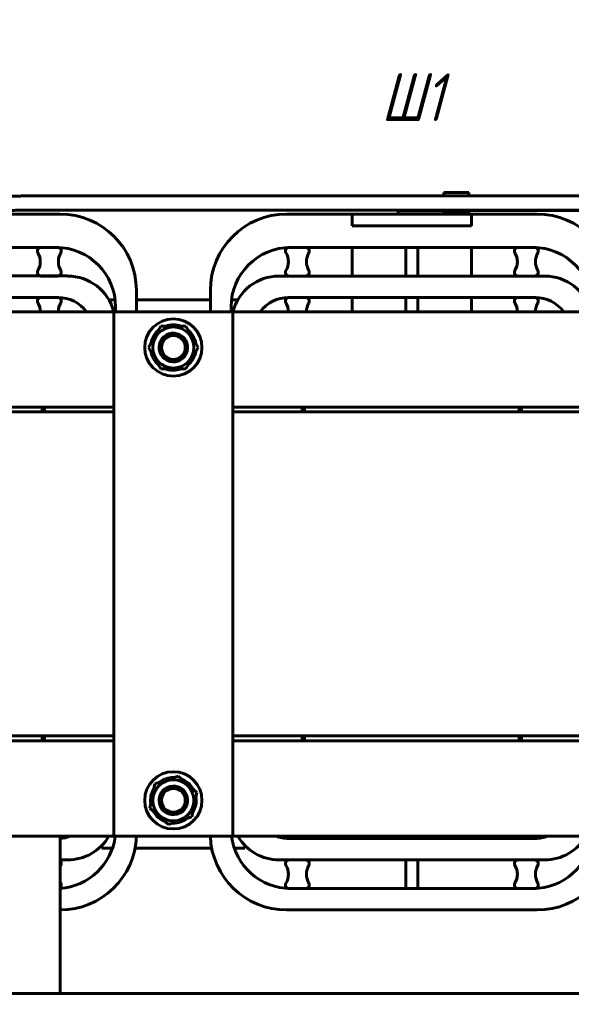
# Model space of a CAD drawing. Header units: millimetres. Extents: x 0 to 420, y 0 to 594.
# Tile 13 of 15: x 204 to 261, y 401 to 504. Entities that reach past the tile are written whole.
import ezdxf

# ---------------------------------------------------------------- set-up
doc = ezdxf.new("R2010")
doc.units = ezdxf.units.MM
doc.linetypes.add('K5LT_BASIC', pattern=[0])
doc.linetypes.add('K5LT_THIN', pattern=[0])
doc.layers.add('Системный слой', color=7, linetype='Continuous')
doc.styles.add('KDIMTEXTSTYLE', font='GOST_AU.SHX', dxfattribs={"width": 0.96, "oblique": 15, "height": 5})
doc.dimstyles.new('KDIMSTYLE (0.25)', dxfattribs={"dimtxt": 5, "dimasz": 1, "dimexe": 2, "dimexo": 0, "dimgap": 1, "dimtad": 1, "dimlfac": 4, "dimtxsty": 'KDIMTEXTSTYLE', "dimsah": 1, "dimcen": 0, "dimdle": 1, "dimadec": 0, "dimazin": 0, "dimtfac": 0.667, "dimtmove": 0, "dimatfit": 3, "dimfxl": 1, "dimtvp": 1, "dimtolj": 1, "dimtzin": 0, "dimarcsym": 0})

# ---------------------------------------------------------------- blocks, each defined once
blk = doc.blocks.new('U111')
at = {"layer": 'Системный слой', "color": 150, "linetype": 'K5LT_BASIC', "lineweight": 60, "true_color": 0x0080ff}
for p, q in [((248.08, 485.44), (248.08, 485.77)), ((248.08, 483.83), (248.08, 483.94))]:
    blk.add_line(p, q, dxfattribs=at)
blk = doc.blocks.new('U112')
at = {"layer": 'Системный слой', "color": 150, "linetype": 'K5LT_BASIC', "lineweight": 60, "true_color": 0x0080ff}
for p, q in [((250.7, 485.44), (250.7, 485.77)), ((250.7, 483.83), (250.7, 483.94))]:
    blk.add_line(p, q, dxfattribs=at)
blk = doc.blocks.new('U113')
at = {"layer": 'Системный слой', "color": 150, "linetype": 'K5LT_BASIC', "lineweight": 60, "true_color": 0x0080ff}
for p, q in [((231.62, 483.52), (238.49, 483.52)), ((250.99, 483.52), (257.87, 483.52))]:
    blk.add_line(p, q, dxfattribs=at)
blk = doc.blocks.new('U114')
at = {"layer": 'Системный слой', "color": 150, "linetype": 'K5LT_BASIC', "lineweight": 60, "true_color": 0x0080ff}
for p, q in [((210.39, 485.44), (292.24, 485.44)), ((307.24, 485.09), (307.27, 485.08)), ((307.27, 485.08), (307.29, 485.07)), ((307.29, 485.07), (307.3, 485.06)), ((307.3, 485.06), (307.31, 485.06)), ((307.31, 485.06), (307.33, 485.05)), ((307.33, 485.05), (307.35, 485.04)), ((307.35, 485.04), (307.38, 485.02)), ((307.38, 485.02), (307.43, 485)), ((307.43, 485), (307.5, 484.96)), ((307.5, 484.96), (307.52, 484.95)), ((307.52, 484.95), (307.53, 484.94)), ((307.53, 484.94), (307.54, 484.93)), ((307.54, 484.93), (307.57, 484.92)), ((307.57, 484.92), (307.63, 484.88)), ((307.63, 484.88), (307.74, 484.81)), ((307.74, 484.81), (307.93, 484.68)), ((307.93, 484.68), (307.94, 484.67)), ((307.94, 484.67), (307.95, 484.66)), ((307.95, 484.66), (307.99, 484.63)), ((307.99, 484.63), (308.05, 484.58)), ((308.05, 484.58), (308.17, 484.48)), ((308.17, 484.48), (308.3, 484.35)), ((308.3, 484.35), (308.31, 484.35)), ((308.31, 484.35), (308.32, 484.33)), ((308.32, 484.33), (308.35, 484.3)), ((308.35, 484.3), (308.4, 484.25)), ((308.4, 484.25), (308.51, 484.13)), ((308.51, 484.13), (308.62, 483.99)), ((308.62, 483.99), (308.62, 483.99)), ((308.62, 483.99), (308.63, 483.98)), ((308.63, 483.98), (308.65, 483.95)), ((308.65, 483.95), (308.68, 483.91)), ((308.68, 483.91), (308.74, 483.83)), ((308.74, 483.83), (308.75, 483.82)), ((308.75, 483.82), (308.75, 483.81)), ((308.75, 483.81), (308.76, 483.8)), ((308.76, 483.8), (308.79, 483.76)), ((308.79, 483.76), (308.83, 483.69)), ((308.83, 483.69), (308.89, 483.59)), ((308.89, 483.59), (308.9, 483.58)), ((308.9, 483.58), (308.9, 483.58)), ((308.9, 483.58), (308.91, 483.57)), ((308.91, 483.57), (308.91, 483.55)), ((308.91, 483.55), (308.93, 483.53)), ((308.93, 483.53), (308.94, 483.5)), ((308.94, 483.5), (308.97, 483.46)), ((308.97, 483.46), (308.97, 483.44)), ((308.97, 483.44), (308.98, 483.44)), ((308.98, 483.44), (308.98, 483.44)), ((308.98, 483.44), (308.98, 483.44)), ((308.98, 483.44), (308.98, 483.44)), ((308.98, 483.44), (308.98, 483.44)), ((308.98, 483.44), (308.98, 483.44)), ((308.98, 483.44), (308.98, 483.44)), ((308.98, 483.44), (308.98, 483.44)), ((308.98, 483.44), (308.98, 483.44)), ((309.41, 479.7), (309.41, 476.96)), ((309.41, 474.33), (309.41, 471.71)), ((309.41, 421.08), (309.41, 418.46)), ((309.41, 415.83), (309.41, 413.09)), ((309.41, 410.67), (309.41, 390))]:
    blk.add_line(p, q, dxfattribs=at)
blk = doc.blocks.new('U115')
at = {"layer": 'Системный слой', "color": 150, "linetype": 'K5LT_BASIC', "lineweight": 60, "true_color": 0x0080ff}
for p, q in [((201.2, 483.89), (201.26, 483.89)), ((201.26, 483.89), (201.29, 483.89)), ((201.29, 483.89), (201.3, 483.89)), ((201.3, 483.89), (201.32, 483.89)), ((201.32, 483.89), (201.34, 483.89)), ((201.34, 483.89), (201.36, 483.89)), ((201.36, 483.89), (201.39, 483.89)), ((201.39, 483.89), (201.44, 483.89)), ((201.44, 483.89), (201.51, 483.9)), ((201.51, 483.9), (201.56, 483.9)), ((201.56, 483.9), (201.56, 483.9)), ((201.56, 483.9), (201.58, 483.9)), ((201.58, 483.9), (201.61, 483.9)), ((201.61, 483.9), (201.68, 483.9)), ((201.68, 483.9), (201.81, 483.9)), ((201.81, 483.9), (201.93, 483.9)), ((201.93, 483.9), (201.94, 483.9)), ((201.94, 483.9), (201.95, 483.9)), ((201.95, 483.9), (201.99, 483.9)), ((201.99, 483.9), (202.05, 483.9)), ((202.05, 483.9), (202.17, 483.9)), ((202.17, 483.9), (202.28, 483.9)), ((202.28, 483.9), (202.29, 483.9)), ((202.29, 483.9), (202.3, 483.9)), ((202.3, 483.9), (202.33, 483.9)), ((202.33, 483.9), (202.39, 483.9)), ((202.39, 483.9), (202.5, 483.9)), ((202.5, 483.9), (202.61, 483.9)), ((202.61, 483.9), (202.61, 483.9)), ((202.61, 483.9), (202.63, 483.9)), ((202.63, 483.9), (202.65, 483.9)), ((202.65, 483.9), (202.71, 483.9)), ((202.71, 483.9), (202.81, 483.9)), ((202.81, 483.9), (202.9, 483.9)), ((202.9, 483.9), (202.91, 483.9)), ((202.91, 483.9), (202.92, 483.9)), ((202.92, 483.9), (202.94, 483.9)), ((202.94, 483.9), (202.97, 483.9)), ((202.97, 483.9), (202.97, 483.9)), ((202.97, 483.9), (202.98, 483.9)), ((202.98, 483.9), (202.99, 483.9)), ((202.99, 483.9), (202.99, 483.9)), ((202.99, 483.9), (203, 483.9)), ((203, 483.9), (203.01, 483.9)), ((203.01, 483.9), (203.01, 483.9)), ((203.01, 483.9), (203.02, 483.9)), ((203.02, 483.9), (203.02, 483.9)), ((203.02, 483.9), (203.03, 483.9)), ((203.03, 483.9), (203.04, 483.9)), ((203.04, 483.9), (203.04, 483.9)), ((203.04, 483.9), (203.05, 483.9)), ((203.05, 483.9), (203.06, 483.9)), ((203.06, 483.9), (203.08, 483.9)), ((203.08, 483.9), (203.09, 483.9)), ((203.09, 483.9), (203.1, 483.9)), ((203.1, 483.9), (203.12, 483.9)), ((203.12, 483.9), (203.13, 483.9)), ((203.13, 483.9), (203.18, 483.91)), ((203.18, 483.91), (203.22, 483.91)), ((203.22, 483.91), (203.31, 483.91)), ((203.31, 483.91), (203.49, 483.91)), ((203.49, 483.91), (203.67, 483.91)), ((203.67, 483.91), (203.68, 483.91)), ((203.68, 483.91), (203.68, 483.91)), ((203.68, 483.91), (203.69, 483.91)), ((203.69, 483.91), (203.69, 483.91)), ((203.69, 483.91), (203.7, 483.91)), ((203.7, 483.91), (203.71, 483.91)), ((203.71, 483.91), (203.71, 483.91)), ((203.71, 483.91), (203.72, 483.91)), ((203.72, 483.91), (203.72, 483.91)), ((203.72, 483.91), (203.73, 483.91)), ((203.73, 483.91), (203.74, 483.91)), ((203.74, 483.91), (203.74, 483.91)), ((203.74, 483.91), (203.75, 483.91)), ((203.75, 483.91), (203.75, 483.91)), ((203.75, 483.91), (203.76, 483.91)), ((203.76, 483.91), (203.77, 483.91)), ((203.77, 483.91), (203.78, 483.91)), ((203.78, 483.91), (203.78, 483.91)), ((203.78, 483.91), (203.79, 483.91)), ((203.79, 483.91), (203.79, 483.91)), ((203.79, 483.91), (203.8, 483.91)), ((203.8, 483.91), (203.82, 483.91)), ((203.82, 483.91), (203.85, 483.91)), ((203.85, 483.91), (203.9, 483.91)), ((203.9, 483.91), (203.95, 483.91)), ((203.95, 483.91), (204.03, 483.91)), ((204.03, 483.91), (204.19, 483.92)), ((204.19, 483.92), (204.33, 483.92)), ((204.33, 483.92), (204.39, 483.92)), ((204.39, 483.92), (204.39, 483.92)), ((204.39, 483.92), (204.4, 483.92)), ((204.4, 483.92), (204.41, 483.92)), ((204.41, 483.92), (204.42, 483.92)), ((204.42, 483.92), (204.45, 483.92)), ((204.45, 483.92), (204.47, 483.92)), ((204.47, 483.92), (204.48, 483.92)), ((204.48, 483.92), (204.49, 483.92)), ((204.49, 483.92), (204.49, 483.92)), ((204.49, 483.92), (204.5, 483.92)), ((204.5, 483.92), (204.5, 483.92)), ((204.5, 483.92), (204.51, 483.92)), ((204.51, 483.92), (204.52, 483.92)), ((204.52, 483.92), (204.52, 483.92)), ((204.52, 483.92), (204.53, 483.92)), ((204.53, 483.92), (204.54, 483.92)), ((204.54, 483.92), (204.54, 483.92)), ((204.54, 483.92), (204.55, 483.92)), ((204.55, 483.92), (204.56, 483.92)), ((204.56, 483.92), (204.56, 483.92)), ((204.56, 483.92), (204.57, 483.92)), ((204.57, 483.92), (204.59, 483.92)), ((204.59, 483.92), (204.6, 483.92)), ((204.6, 483.92), (204.63, 483.92)), ((204.63, 483.92), (204.7, 483.92)), ((204.7, 483.92), (204.77, 483.92)), ((204.77, 483.92), (204.9, 483.92)), ((204.9, 483.92), (205.14, 483.92)), ((205.14, 483.92), (205.15, 483.92)), ((205.15, 483.92), (205.15, 483.92)), ((205.15, 483.92), (205.16, 483.92)), ((205.16, 483.92), (205.17, 483.92)), ((205.17, 483.92), (205.17, 483.92)), ((205.17, 483.92), (205.19, 483.93)), ((205.19, 483.93), (205.21, 483.93)), ((205.21, 483.93), (205.24, 483.93)), ((205.24, 483.93), (205.25, 483.93)), ((205.25, 483.93), (205.26, 483.93)), ((205.26, 483.93), (205.27, 483.93)), ((205.27, 483.93), (205.27, 483.93)), ((205.27, 483.93), (205.28, 483.93)), ((205.28, 483.93), (205.28, 483.93)), ((205.28, 483.93), (205.29, 483.93)), ((205.29, 483.93), (205.3, 483.93)), ((205.3, 483.93), (205.33, 483.93)), ((205.33, 483.93), (205.39, 483.93)), ((205.39, 483.93), (205.5, 483.93)), ((205.5, 483.93), (205.72, 483.93)), ((205.72, 483.93), (205.87, 483.93)), ((205.87, 483.93), (205.88, 483.93)), ((205.88, 483.93), (205.88, 483.93)), ((205.88, 483.93), (205.89, 483.93)), ((205.89, 483.93), (205.9, 483.93)), ((205.9, 483.93), (205.9, 483.93)), ((205.9, 483.93), (205.91, 483.93)), ((205.91, 483.93), (205.92, 483.93)), ((205.92, 483.93), (205.94, 483.93)), ((205.94, 483.93), (205.94, 483.93)), ((205.94, 483.93), (205.95, 483.93)), ((205.95, 483.93), (205.97, 483.93)), ((205.97, 483.93), (205.98, 483.93)), ((205.98, 483.93), (206, 483.93)), ((206, 483.93), (206, 483.93)), ((206, 483.93), (206.01, 483.93)), ((206.01, 483.93), (206.02, 483.93)), ((206.02, 483.93), (206.02, 483.93)), ((206.02, 483.93), (206.03, 483.93)), ((206.03, 483.93), (206.03, 483.93)), ((206.03, 483.93), (206.04, 483.93)), ((206.04, 483.93), (206.05, 483.93)), ((206.05, 483.93), (206.06, 483.93)), ((206.06, 483.93), (206.06, 483.93)), ((206.06, 483.93), (206.08, 483.93)), ((206.08, 483.93), (206.1, 483.93)), ((206.1, 483.93), (206.11, 483.93)), ((206.11, 483.93), (206.12, 483.93)), ((206.12, 483.93), (206.12, 483.93)), ((206.12, 483.93), (206.14, 483.93)), ((206.14, 483.93), (206.17, 483.93)), ((206.17, 483.93), (206.23, 483.94)), ((206.23, 483.94), (206.23, 483.94)), ((206.23, 483.94), (206.24, 483.94)), ((206.24, 483.94), (206.26, 483.94)), ((206.26, 483.94), (206.3, 483.94)), ((206.3, 483.94), (206.39, 483.94)), ((206.39, 483.94), (206.43, 483.94)), ((206.43, 483.94), (206.44, 483.94)), ((206.44, 483.94), (206.45, 483.94)), ((206.45, 483.94), (206.48, 483.94)), ((206.48, 483.94), (206.53, 483.94)), ((206.53, 483.94), (206.64, 483.94)), ((206.64, 483.94), (206.77, 483.94)), ((206.77, 483.94), (206.78, 483.94)), ((206.78, 483.94), (206.79, 483.94)), ((206.79, 483.94), (206.83, 483.94)), ((206.83, 483.94), (206.89, 483.94)), ((206.89, 483.94), (207.02, 483.94)), ((207.02, 483.94), (207.13, 483.94)), ((207.13, 483.94), (207.14, 483.94)), ((207.14, 483.94), (207.16, 483.94)), ((207.16, 483.94), (207.19, 483.94)), ((207.19, 483.94), (207.25, 483.94)), ((207.25, 483.94), (207.39, 483.94)), ((207.39, 483.94), (207.51, 483.94)), ((207.51, 483.94), (207.51, 483.94)), ((207.51, 483.94), (207.53, 483.94)), ((207.53, 483.94), (207.57, 483.94)), ((207.57, 483.94), (207.63, 483.94)), ((207.63, 483.94), (207.77, 483.94)), ((207.77, 483.94), (207.89, 483.94)), ((207.89, 483.94), (207.9, 483.94)), ((207.9, 483.94), (207.92, 483.94)), ((207.92, 483.94), (207.95, 483.94)), ((207.95, 483.94), (208.02, 483.94)), ((208.02, 483.94), (208.14, 483.94)), ((208.14, 483.94), (208.15, 483.94)), ((208.15, 483.94), (208.17, 483.94)), ((208.17, 483.94), (208.19, 483.94)), ((208.19, 483.94), (208.25, 483.94)), ((208.25, 483.94), (208.36, 483.94)), ((208.36, 483.94), (208.58, 483.94)), ((208.58, 483.94), (209.03, 483.94)), ((209.03, 483.94), (209.92, 483.94)), ((209.92, 483.94), (211.69, 483.94)), ((211.69, 483.94), (215.24, 483.94)), ((215.24, 483.94), (222.34, 483.94)), ((222.34, 483.94), (236.55, 483.94)), ((236.55, 483.94), (264.96, 483.94)), ((264.96, 483.94), (292.24, 483.94)), ((307.91, 480), (307.91, 479.88)), ((307.91, 479.4), (307.91, 477.64)), ((307.91, 477.16), (307.91, 477.02)), ((307.91, 474.76), (307.91, 474.63)), ((307.91, 474.15), (307.91, 472.39)), ((307.91, 471.91), (307.91, 471.77)), ((307.91, 468.27), (307.91, 464.77)), ((307.91, 455.77), (307.91, 435.77)), ((307.91, 428.27), (307.91, 423.27)), ((307.91, 421.02), (307.91, 420.88)), ((307.91, 420.4), (307.91, 418.64)), ((307.91, 418.16), (307.91, 418.03)), ((307.91, 415.77), (307.91, 415.63)), ((307.91, 415.15), (307.91, 413.39)), ((307.91, 412.91), (307.91, 412.79)), ((307.91, 410.52), (307.91, 390))]:
    blk.add_line(p, q, dxfattribs=at)
blk = doc.blocks.new('U118')
at = {"layer": 'Системный слой', "color": 150, "linetype": 'K5LT_BASIC', "lineweight": 60, "true_color": 0x0080ff}
for p, q in [((197.24, 462.77), (213.49, 462.77)), ((225.99, 462.77), (263.49, 462.77)), ((275.99, 462.77), (292.24, 462.77))]:
    blk.add_line(p, q, dxfattribs=at)
blk = doc.blocks.new('U119')
at = {"layer": 'Системный слой', "color": 150, "linetype": 'K5LT_BASIC', "lineweight": 60, "true_color": 0x0080ff}
for p, q in [((197.24, 428.77), (213.49, 428.77)), ((225.99, 428.77), (263.49, 428.77)), ((275.99, 428.77), (292.24, 428.77))]:
    blk.add_line(p, q, dxfattribs=at)
blk = doc.blocks.new('U120')
at = {"layer": 'Системный слой', "color": 150, "linetype": 'K5LT_BASIC', "lineweight": 60, "true_color": 0x0080ff}
for p, q in [((251.2, 483.89), (292.24, 483.89)), ((308.97, 483.44), (308.98, 483.44)), ((308.98, 483.44), (308.98, 483.44)), ((308.98, 483.44), (308.98, 483.44)), ((308.98, 483.44), (308.98, 483.44)), ((308.98, 483.44), (308.98, 483.44)), ((308.98, 483.44), (308.98, 483.44)), ((308.98, 483.44), (308.98, 483.44)), ((308.98, 483.44), (308.98, 483.44)), ((308.98, 483.44), (308.98, 483.44)), ((308.98, 483.44), (308.98, 483.44)), ((308.98, 483.44), (308.98, 483.44)), ((308.98, 483.44), (308.98, 483.44)), ((309.88, 479.53), (309.88, 476.87)), ((309.88, 474.04), (309.88, 471.56)), ((309.88, 421.23), (309.88, 418.75)), ((309.88, 415.92), (309.88, 413.26)), ((309.88, 410.78), (309.88, 390))]:
    blk.add_line(p, q, dxfattribs=at)
blk = doc.blocks.new('U123')
at = {"layer": 'Системный слой', "color": 150, "linetype": 'K5LT_BASIC', "lineweight": 60, "true_color": 0x0080ff}
for start, end in [(112.4086, 128.2286), (89.1487, 101.6068), (29.1487, 68.2286), (149.1487, 188.2286), (329.1487, 8.2286), (209.1487, 248.2286), (269.1487, 308.2286)]:
    blk.add_arc((219.74, 422.02), 2.39, start, end, dxfattribs=at)
blk = doc.blocks.new('U125')
at = {"layer": 'Системный слой', "color": 150, "linetype": 'K5LT_BASIC', "lineweight": 60, "true_color": 0x0080ff}
for p, q in [((206.24, 462.77), (213.49, 462.77)), ((225.99, 462.77), (233.24, 462.77))]:
    blk.add_line(p, q, dxfattribs=at)
blk = doc.blocks.new('U126')
at = {"layer": 'Системный слой', "color": 150, "linetype": 'K5LT_BASIC', "lineweight": 60, "true_color": 0x0080ff}
for p, q in [((206.24, 463.27), (213.49, 463.27)), ((225.99, 463.27), (233.24, 463.27))]:
    blk.add_line(p, q, dxfattribs=at)
blk = doc.blocks.new('U127')
at = {"layer": 'Системный слой', "color": 150, "linetype": 'K5LT_BASIC', "lineweight": 60, "true_color": 0x0080ff}
for p, q in [((263.49, 463.27), (256.24, 463.27)), ((283.24, 463.27), (275.99, 463.27))]:
    blk.add_line(p, q, dxfattribs=at)
blk = doc.blocks.new('U128')
at = {"layer": 'Системный слой', "color": 150, "linetype": 'K5LT_BASIC', "lineweight": 60, "true_color": 0x0080ff}
for p, q in [((263.49, 462.77), (256.24, 462.77)), ((283.24, 462.77), (275.99, 462.77))]:
    blk.add_line(p, q, dxfattribs=at)
blk = doc.blocks.new('U131')
at = {"layer": 'Системный слой', "color": 150, "linetype": 'K5LT_BASIC', "lineweight": 60, "true_color": 0x0080ff}
for p, q in [((213.49, 418.27), (197.24, 418.27)), ((263.49, 418.27), (225.99, 418.27)), ((292.24, 418.27), (275.99, 418.27))]:
    blk.add_line(p, q, dxfattribs=at)
blk = doc.blocks.new('U132')
at = {"layer": 'Системный слой', "color": 150, "linetype": 'K5LT_BASIC', "lineweight": 60, "true_color": 0x0080ff}
for p, q in [((205.99, 428.27), (206.24, 428.27)), ((233.24, 428.27), (233.49, 428.27)), ((255.99, 428.27), (256.24, 428.27)), ((283.24, 428.27), (283.49, 428.27))]:
    blk.add_line(p, q, dxfattribs=at)
blk = doc.blocks.new('U136')
at = {"layer": 'Системный слой', "color": 150, "linetype": 'K5LT_BASIC', "lineweight": 60, "true_color": 0x0080ff}
for p, q in [((263.49, 428.77), (256.24, 428.77)), ((283.24, 428.77), (275.99, 428.77))]:
    blk.add_line(p, q, dxfattribs=at)
blk = doc.blocks.new('U137')
at = {"layer": 'Системный слой', "color": 150, "linetype": 'K5LT_BASIC', "lineweight": 60, "true_color": 0x0080ff}
for p, q in [((263.49, 428.27), (256.24, 428.27)), ((283.24, 428.27), (275.99, 428.27))]:
    blk.add_line(p, q, dxfattribs=at)
blk = doc.blocks.new('U138')
at = {"layer": 'Системный слой', "color": 150, "linetype": 'K5LT_BASIC', "lineweight": 60, "true_color": 0x0080ff}
for p, q in [((206.24, 428.27), (213.49, 428.27)), ((225.99, 428.27), (233.24, 428.27))]:
    blk.add_line(p, q, dxfattribs=at)
blk = doc.blocks.new('U139')
at = {"layer": 'Системный слой', "color": 150, "linetype": 'K5LT_BASIC', "lineweight": 60, "true_color": 0x0080ff}
for p, q in [((206.24, 428.77), (213.49, 428.77)), ((225.99, 428.77), (233.24, 428.77))]:
    blk.add_line(p, q, dxfattribs=at)
blk = doc.blocks.new('U140')
at = {"layer": 'Системный слой', "color": 150, "linetype": 'K5LT_BASIC', "lineweight": 60, "true_color": 0x0080ff}
for p, q in [((250.99, 477.02), (250.99, 480.02)), ((250.99, 473.27), (250.99, 474.77))]:
    blk.add_line(p, q, dxfattribs=at)
blk = doc.blocks.new('U141')
at = {"layer": 'Системный слой', "color": 150, "linetype": 'K5LT_BASIC', "lineweight": 60, "true_color": 0x0080ff}
for p, q in [((238.49, 477.02), (238.49, 480.02)), ((238.49, 473.27), (238.49, 474.77))]:
    blk.add_line(p, q, dxfattribs=at)
blk = doc.blocks.new('U142')
at = {"layer": 'Системный слой', "color": 150, "linetype": 'K5LT_BASIC', "lineweight": 60, "true_color": 0x0080ff}
for start, end in [(150, 154.9444), (205.0556, 210)]:
    blk.add_arc((209.57, 414.27), 1.88, start, end, dxfattribs=at)
blk = doc.blocks.new('U146')
at = {"layer": 'Системный слой', "color": 150, "linetype": 'K5LT_BASIC', "lineweight": 60, "true_color": 0x0080ff}
for p, q in [((182.04, 480.02), (182.24, 480.02)), ((187.93, 480.02), (191.55, 480.02)), ((197.24, 480.02), (207.44, 480.02))]:
    blk.add_line(p, q, dxfattribs=at)
blk = doc.blocks.new('U149')
at = {"layer": 'Системный слой', "color": 150, "linetype": 'K5LT_BASIC', "lineweight": 60, "true_color": 0x0080ff}
for p, q in [((181.62, 483.52), (182.24, 483.52)), ((200.99, 483.52), (207.87, 483.52))]:
    blk.add_line(p, q, dxfattribs=at)
blk = doc.blocks.new('U150')
at = {"layer": 'Системный слой', "color": 150, "linetype": 'K5LT_BASIC', "lineweight": 60, "true_color": 0x0080ff}
for p, q in [((181.83, 474.77), (182.24, 474.77)), ((197.24, 474.77), (207.65, 474.77))]:
    blk.add_line(p, q, dxfattribs=at)
blk = doc.blocks.new('U153')
at = {"layer": 'Системный слой', "color": 150, "linetype": 'K5LT_BASIC', "lineweight": 60, "true_color": 0x0080ff}
for p, q in [((182.24, 415.77), (180.83, 415.77)), ((200.37, 415.77), (197.24, 415.77)), ((208.65, 415.77), (207.87, 415.77))]:
    blk.add_line(p, q, dxfattribs=at)
blk = doc.blocks.new('U154')
at = {"layer": 'Системный слой', "color": 150, "linetype": 'K5LT_BASIC', "lineweight": 60, "true_color": 0x0080ff}
for p, q in [((180.83, 477.02), (182.24, 477.02)), ((187.87, 477.02), (191.62, 477.02)), ((197.24, 477.02), (208.65, 477.02))]:
    blk.add_line(p, q, dxfattribs=at)
blk = doc.blocks.new('U155')
at = {"layer": 'Системный слой', "color": 150, "linetype": 'K5LT_BASIC', "lineweight": 60, "true_color": 0x0080ff}
for p, q in [((206.24, 463.27), (205.99, 463.27)), ((233.49, 463.27), (233.24, 463.27)), ((256.24, 463.27), (255.99, 463.27)), ((283.49, 463.27), (283.24, 463.27))]:
    blk.add_line(p, q, dxfattribs=at)
blk = doc.blocks.new('U156')
at = {"layer": 'Системный слой', "color": 150, "linetype": 'K5LT_BASIC', "lineweight": 60, "true_color": 0x0080ff}
for p, q in [((197.24, 473.27), (213.49, 473.27)), ((225.99, 473.27), (263.49, 473.27)), ((275.99, 473.27), (292.24, 473.27))]:
    blk.add_line(p, q, dxfattribs=at)
blk = doc.blocks.new('U169')
at = {"layer": 'Системный слой', "color": 150, "linetype": 'K5LT_BASIC', "lineweight": 60, "true_color": 0x0080ff}
for start, end in [(130.46, 169.54), (70.46, 109.54), (10.46, 49.54), (190.46, 229.54), (310.46, 349.54), (250.46, 259.1982), (270, 289.54)]:
    blk.add_arc((219.74, 469.52), 2.39, start, end, dxfattribs=at)
blk = doc.blocks.new('KDIMARROW_01')
at = {"layer": 'Системный слой'}
blk.add_hatch(color=0, dxfattribs=at).paths.add_polyline_path([(-5, -0.66), (0, 0), (-5, 0.66), (-4.5, 0)])
at = {"layer": 'Системный слой', "color": 0, "linetype": 'K5LT_THIN', "lineweight": 18}
for p, q in [((-4.5, 0), (-5, 0.66)), ((-5, 0.66), (0, 0)), ((0, 0), (-5, -0.66)), ((-5, -0.66), (-4.5, 0)), ((0, 0), (-1, 0))]:
    blk.add_line(p, q, dxfattribs=at)

msp = doc.modelspace()

# ---------------------------------------------------------------- linework, layer by layer
at = {"layer": 'Системный слой', "color": 150, "linetype": 'K5LT_BASIC', "lineweight": 60, "true_color": 0x0080ff}
for p, q in [((208.1408, 485.4422), (208.8753, 485.4423)), ((208.8753, 485.4423), (210.3869, 485.4423)), ((248.0789, 485.7691), (250.7039, 485.7691)), ((238.4917, 483.5191), (250.9917, 483.5191)), ((238.4917, 483.5191), (238.4917, 482.2691)), ((243.2417, 483.8691), (243.2417, 483.9423)), ((243.2417, 483.8691), (245.416, 483.8691)), ((243.289, 483.8691), (243.289, 483.5191)), ((245.416, 483.8691), (248.0789, 483.8691)), ((246.2417, 483.8691), (246.2417, 483.9423)), ((248.0789, 483.8286), (250.7039, 483.8286)), ((248.0789, 483.8286), (248.0789, 483.5191)), ((250.7039, 483.8941), (251.2039, 483.8941)), ((250.7039, 483.8286), (250.7039, 483.5191)), ((250.9917, 483.5191), (250.9917, 482.2691)), ((251.2039, 483.9423), (251.2039, 483.8941)), ((238.4917, 482.2691), (250.9917, 482.2691)), ((205.8667, 480.0191), (207.6167, 480.0191)), ((231.8667, 480.0191), (233.6167, 480.0191)), ((232.0417, 480.0191), (257.4417, 480.0191)), ((244.1167, 480.0191), (245.3667, 480.0191)), ((244.1167, 477.0191), (244.1167, 480.0191)), ((245.3667, 480.0191), (245.3667, 477.0191)), ((255.8667, 480.0191), (257.6167, 480.0191)), ((207.6167, 477.0191), (205.8667, 477.0191)), ((230.8292, 477.0191), (258.6542, 477.0191)), ((233.6167, 477.0191), (231.8667, 477.0191)), ((245.3667, 477.0191), (244.1167, 477.0191)), ((257.6167, 477.0191), (255.8667, 477.0191)), ((215.8667, 475.5191), (215.8667, 473.2691)), ((223.6167, 473.2691), (223.6167, 475.5191)), ((205.8667, 474.7691), (207.6167, 474.7691)), ((212.9844, 474.5191), (213.6466, 474.5191)), ((215.8667, 474.5191), (223.6167, 474.5191)), ((225.8369, 474.5191), (226.4991, 474.5191)), ((231.8292, 474.7691), (257.6542, 474.7691)), ((231.8667, 474.7691), (233.6167, 474.7691)), ((244.1167, 474.7691), (245.3667, 474.7691)), ((244.1167, 473.2691), (244.1167, 474.7691)), ((245.3667, 474.7691), (245.3667, 473.2691)), ((255.8667, 474.7691), (257.6167, 474.7691)), ((213.4917, 418.2691), (213.4917, 473.2691)), ((213.4917, 473.2691), (225.9917, 473.2691)), ((213.6917, 473.7691), (213.6917, 473.2691)), ((225.7917, 473.2691), (225.7917, 473.7691)), ((225.9917, 473.2691), (225.9917, 418.2691)), ((218.4427, 471.7691), (217.1437, 469.5191)), ((221.0408, 471.7691), (218.4427, 471.7691)), ((222.3398, 469.5191), (221.0408, 471.7691)), ((217.1437, 469.5191), (218.4427, 467.2691)), ((221.0408, 467.2691), (222.3398, 469.5191)), ((218.4427, 467.2691), (221.0408, 467.2691)), ((219.2943, 467.1739), (219.2943, 467.2691)), ((219.7417, 467.1316), (219.7417, 467.2691)), ((197.2417, 463.2691), (205.9917, 463.2691)), ((197.2417, 462.7691), (205.9917, 462.7691)), ((205.9917, 463.2691), (205.9917, 462.7691)), ((206.2417, 463.2691), (206.2417, 462.7691)), ((233.2417, 463.2691), (233.2417, 462.7691)), ((233.4917, 463.2691), (233.4917, 462.7691)), ((233.4917, 463.2691), (255.9917, 463.2691)), ((233.4917, 462.7691), (255.9917, 462.7691)), ((255.9917, 463.2691), (255.9917, 462.7691)), ((256.2417, 462.7691), (256.2417, 463.2691)), ((197.2417, 428.7691), (205.9917, 428.7691)), ((205.9917, 428.7691), (205.9917, 428.2691)), ((206.2417, 428.7691), (206.2417, 428.2691)), ((233.2417, 428.7691), (233.2417, 428.2691)), ((233.4917, 428.7691), (233.4917, 428.2691)), ((233.4917, 428.7691), (255.9917, 428.7691)), ((255.9917, 428.7691), (255.9917, 428.2691)), ((256.2417, 428.2691), (256.2417, 428.7691)), ((197.2417, 428.2691), (205.9917, 428.2691)), ((233.4917, 428.2691), (255.9917, 428.2691)), ((220.2513, 424.5667), (217.7902, 423.7342)), ((222.2028, 422.8515), (220.2513, 424.5667)), ((217.7902, 423.7342), (217.2807, 421.1866)), ((218.8316, 424.2263), (218.8822, 424.1036)), ((219.2614, 424.3577), (219.307, 424.2472)), ((221.6932, 420.3039), (222.2028, 422.8515)), ((217.2807, 421.1866), (219.2322, 419.4714)), ((219.2322, 419.4714), (221.6932, 420.3039)), ((207.8667, 418.2691), (207.8667, 403.0191)), ((212.2417, 417.0191), (212.2417, 417.2863)), ((225.9917, 418.2691), (213.4917, 418.2691)), ((227.2417, 417.2863), (227.2417, 417.0191)), ((257.6542, 418.0191), (231.8292, 418.0191)), ((233.6167, 418.0191), (231.8667, 418.0191)), ((244.1167, 418.0191), (244.1167, 418.2691)), ((245.3667, 418.0191), (244.1167, 418.0191)), ((245.3667, 418.2691), (245.3667, 418.0191)), ((257.6167, 418.0191), (255.8667, 418.0191)), ((213.3631, 417.0191), (212.2417, 417.0191)), ((215.7249, 417.0191), (223.7586, 417.0191)), ((227.2417, 417.0191), (226.1204, 417.0191)), ((258.6542, 415.7691), (230.8292, 415.7691)), ((231.8667, 415.7691), (233.6167, 415.7691)), ((244.1167, 415.7691), (245.3667, 415.7691)), ((244.1167, 412.7691), (244.1167, 415.7691)), ((245.3667, 415.7691), (245.3667, 412.7691)), ((255.8667, 415.7691), (257.6167, 415.7691)), ((233.6167, 412.7691), (231.8667, 412.7691)), ((257.4417, 412.7691), (232.0417, 412.7691)), ((245.3667, 412.7691), (244.1167, 412.7691)), ((257.6167, 412.7691), (255.8667, 412.7691)), ((257.8667, 410.5191), (231.6167, 410.5191)), ((207.8667, 403.0191), (207.8667, 401.7691)), ((197.2417, 401.7691), (292.2417, 401.7691))]:
    msp.add_line(p, q, dxfattribs=at)
for centre, radius in [((219.7417, 469.5191), 3), ((219.7417, 469.5191), 2.1562), ((219.7417, 469.5191), 1.25), ((219.7417, 422.0191), 3), ((219.7417, 422.0191), 2.1562), ((219.7417, 422.0191), 1.25)]:
    msp.add_circle(centre, radius, dxfattribs=at)
for centre, radius, start, end in [((207.8667, 475.5191), 8, 0, 90), ((231.6167, 475.5191), 8, 90, 180), ((257.8667, 475.5191), 8, 0, 90), ((205.8667, 479.6441), 0.375, 90, 210), ((203.9182, 478.5191), 1.875, 330, 30), ((207.4417, 473.7691), 6.25, 0, 90), ((207.6167, 479.6441), 0.375, 330, 90), ((209.5653, 478.5191), 1.875, 150, 210), ((232.0417, 473.7691), 6.25, 90, 180), ((231.8667, 479.6441), 0.375, 90, 210), ((229.9182, 478.5191), 1.875, 330, 30), ((233.6167, 479.6441), 0.375, 330, 90), ((235.5653, 478.5191), 1.875, 150, 210), ((255.8667, 479.6441), 0.375, 90, 210), ((253.9182, 478.5191), 1.875, 330, 30), ((257.4417, 473.7691), 6.25, 0, 90), ((257.6167, 479.6441), 0.375, 330, 90), ((259.5653, 478.5191), 1.875, 150, 210), ((205.8667, 477.3941), 0.375, 150, 270), ((207.6167, 477.3941), 0.375, 270, 30), ((231.8667, 477.3941), 0.375, 150, 270), ((233.6167, 477.3941), 0.375, 270, 30), ((255.8667, 477.3941), 0.375, 150, 270), ((257.6167, 477.3941), 0.375, 270, 30), ((208.6542, 472.0191), 5, 14.477512, 90), ((230.8292, 472.0191), 5, 90, 165.522488), ((258.6542, 472.0191), 5, 14.477512, 90), ((205.8667, 474.3941), 0.375, 90, 210), ((203.9182, 473.2691), 1.875, 0, 30), ((207.6167, 474.3941), 0.375, 330, 90), ((207.6542, 471.0191), 3.75, 36.869898, 90), ((209.5653, 473.2691), 1.875, 150, 180), ((231.8292, 471.0191), 3.75, 90, 143.130102), ((231.8667, 474.3941), 0.375, 90, 210), ((229.9182, 473.2691), 1.875, 0, 30), ((233.6167, 474.3941), 0.375, 330, 90), ((235.5653, 473.2691), 1.875, 150, 180), ((255.8667, 474.3941), 0.375, 90, 210), ((253.9182, 473.2691), 1.875, 0, 30), ((257.6167, 474.3941), 0.375, 330, 90), ((257.6542, 471.0191), 3.75, 36.869898, 90), ((259.5653, 473.2691), 1.875, 150, 180), ((219.7417, 469.5191), 1.5, 30.39351, 210.39351), ((219.7417, 469.5191), 1.5, 210.39351, 30.39351), ((219.7417, 469.5191), 2.3875, 259.198203, 270), ((219.7417, 422.0191), 2.3875, 101.606774, 112.408572), ((219.7417, 422.0191), 1.5, 307.344914, 127.344914), ((219.7417, 422.0191), 1.5, 127.344914, 307.344914), ((207.8667, 418.5191), 8, 270, 358.209215), ((207.4417, 419.0191), 6.25, 273.899122, 353.107897), ((207.6542, 421.7691), 3.75, 273.248501, 291.03947), ((208.6542, 420.7691), 5, 270, 330), ((231.6167, 418.5191), 8, 181.790785, 270), ((232.0417, 419.0191), 6.25, 186.892103, 270), ((230.8292, 420.7691), 5, 210, 270), ((231.8292, 421.7691), 3.75, 248.96053, 270), ((231.8667, 418.3941), 0.375, 199.471221, 270), ((233.6167, 418.3941), 0.375, 270, 340.528779), ((255.8667, 418.3941), 0.375, 199.471221, 270), ((257.4417, 419.0191), 6.25, 270, 353.107897), ((257.6167, 418.3941), 0.375, 270, 340.528779), ((257.6542, 421.7691), 3.75, 270, 291.03947), ((257.8667, 418.5191), 8, 270, 358.209215), ((258.6542, 420.7691), 5, 270, 330), ((207.6167, 415.3941), 0.375, 330, 48.189685), ((231.8667, 415.3941), 0.375, 90, 210), ((229.9182, 414.2691), 1.875, 330, 30), ((233.6167, 415.3941), 0.375, 330, 90), ((235.5653, 414.2691), 1.875, 150, 210), ((255.8667, 415.3941), 0.375, 90, 210), ((253.9182, 414.2691), 1.875, 330, 30), ((257.6167, 415.3941), 0.375, 330, 90), ((259.5653, 414.2691), 1.875, 150, 210), ((207.6167, 413.1441), 0.375, 311.810315, 30), ((231.8667, 413.1441), 0.375, 150, 270), ((233.6167, 413.1441), 0.375, 270, 30), ((255.8667, 413.1441), 0.375, 150, 270), ((257.6167, 413.1441), 0.375, 270, 30)]:
    msp.add_arc(centre, radius, start, end, dxfattribs=at)
msp.add_open_spline([(200.7211, 485.3941), (200.7317, 485.3941), (200.7424, 485.3941), (200.773, 485.3941), (200.7931, 485.3941), (200.8532, 485.3941), (200.8933, 485.3941), (200.9373, 485.3942), (200.9414, 485.3942), (200.9724, 485.3942), (200.9993, 485.3942), (201.0328, 485.3942), (201.0396, 485.3943), (201.053, 485.3943), (201.0597, 485.3943), (201.0729, 485.3943), (201.0795, 485.3943), (201.0991, 485.3943), (201.1122, 485.3943), (201.1516, 485.3944), (201.1778, 485.3944), (201.2561, 485.3945), (201.3081, 485.3946), (201.4631, 485.395), (201.5651, 485.3952), (201.7878, 485.3959), (201.9075, 485.3963), (202.1384, 485.3973), (202.2495, 485.3979), (202.4638, 485.3991), (202.5669, 485.3998), (202.7238, 485.401), (202.7813, 485.4015), (202.864, 485.4022), (202.891, 485.4025), (202.9241, 485.4028), (202.9306, 485.4028), (202.9437, 485.403), (202.9503, 485.403), (202.966, 485.4032), (202.9753, 485.4033), (203.0031, 485.4036), (203.0217, 485.4038), (203.0676, 485.4042), (203.0949, 485.4045), (203.1485, 485.405), (203.1746, 485.4053), (203.2507, 485.406), (203.3007, 485.4065), (203.3753, 485.4073), (203.4001, 485.4075), (203.4311, 485.4078), (203.4373, 485.4079), (203.4497, 485.408), (203.4559, 485.4081), (203.4682, 485.4082), (203.4744, 485.4082), (203.5273, 485.4088), (203.574, 485.4092), (203.6456, 485.4099), (203.6705, 485.4102), (203.7017, 485.4105), (203.7079, 485.4106), (203.7204, 485.4107), (203.7266, 485.4108), (203.7453, 485.4109), (203.7578, 485.4111), (203.7952, 485.4114), (203.8201, 485.4117), (203.895, 485.4124), (203.9449, 485.4129), (204.0946, 485.4144), (204.1944, 485.4154), (204.3245, 485.4167), (204.3547, 485.417), (204.4099, 485.4175), (204.4349, 485.4178), (204.4662, 485.4181), (204.4724, 485.4182), (204.4849, 485.4183), (204.4911, 485.4183), (204.5099, 485.4185), (204.5224, 485.4187), (204.56, 485.419), (204.585, 485.4193), (204.6603, 485.42), (204.7104, 485.4205), (204.8608, 485.422), (204.9609, 485.423), (205.0893, 485.4243), (205.1173, 485.4246), (205.1716, 485.4251), (205.1979, 485.4254), (205.2308, 485.4257), (205.2373, 485.4258), (205.2505, 485.4259), (205.257, 485.426), (205.2768, 485.4262), (205.2901, 485.4263), (205.3299, 485.4267), (205.3564, 485.4269), (205.4362, 485.4277), (205.4893, 485.4283), (205.6481, 485.4298), (205.7535, 485.4309), (205.8741, 485.4321), (205.889, 485.4322), (205.9322, 485.4327), (205.9603, 485.4329), (205.9956, 485.4333), (206.0027, 485.4334), (206.0169, 485.4335), (206.0241, 485.4336), (206.0458, 485.4338), (206.0606, 485.4339), (206.1053, 485.4343), (206.1361, 485.4346), (206.2298, 485.4354), (206.2952, 485.4359), (206.4644, 485.4371), (206.5717, 485.4378), (206.7945, 485.4389), (206.9103, 485.4395), (207.1469, 485.4404), (207.2675, 485.4408), (207.5159, 485.4415), (207.6439, 485.4417), (207.8948, 485.4421), (208.0177, 485.4422), (208.1408, 485.4422)], degree=3, knots=[0, 0, 0, 0, 0.01198296, 0.01198296, 0.03461744, 0.03461744, 0.07988639, 0.07988639, 0.08451837, 0.08451837, 0.11499948, 0.11499948, 0.12261976, 0.12261976, 0.13024003, 0.13024003, 0.13770479, 0.13770479, 0.15263432, 0.15263432, 0.18259704, 0.18259704, 0.24247805, 0.24247805, 0.36218082, 0.36218082, 0.50839466, 0.50839466, 0.65349851, 0.65349851, 0.80018076, 0.80018076, 0.89032849, 0.89032849, 0.9355476, 0.9355476, 0.94685237, 0.94685237, 0.95815715, 0.95815715, 0.97417072, 0.97417072, 1.00625039, 1.00625039, 1.05353362, 1.05353362, 1.09877746, 1.09877746, 1.18505072, 1.18505072, 1.22788035, 1.22788035, 1.23858775, 1.23858775, 1.24929516, 1.24929516, 1.26000275, 1.26000275, 1.34069727, 1.34069727, 1.38380539, 1.38380539, 1.39458242, 1.39458242, 1.40535945, 1.40535945, 1.42692405, 1.42692405, 1.47007278, 1.47007278, 1.55640085, 1.55640085, 1.72895187, 1.72895187, 1.7812254, 1.7812254, 1.82441064, 1.82441064, 1.83520695, 1.83520695, 1.84600326, 1.84600326, 1.86762103, 1.86762103, 1.91090895, 1.91090895, 1.99755291, 1.99755291, 2.17034535, 2.17034535, 2.21863537, 2.21863537, 2.26391533, 2.26391533, 2.27523532, 2.27523532, 2.28655531, 2.28655531, 2.3093359, 2.3093359, 2.35510424, 2.35510424, 2.44671322, 2.44671322, 2.62843121, 2.62843121, 2.65415087, 2.65415087, 2.70263565, 2.70263565, 2.71475685, 2.71475685, 2.72687805, 2.72687805, 2.75132773, 2.75132773, 2.80050215, 2.80050215, 2.89880582, 2.89880582, 3.04674528, 3.04674528, 3.19433044, 3.19433044, 3.33921269, 3.33921269, 3.48679576, 3.48679576, 3.62557607, 3.62557607, 3.62557607, 3.62557607], dxfattribs=at)

# ---------------------------------------------------------------- block references
at = {"layer": 'Системный слой'}
for name in ['U114', 'U111', 'U112', 'U149', 'U115', 'U113', 'U120', 'U146', 'U141', 'U140', 'U154', 'U150', 'U156', 'U169', 'U118', 'U155', 'U126', 'U125', 'U127', 'U128', 'U119', 'U139', 'U136', 'U132', 'U138', 'U137', 'U123', 'U131', 'U153', 'U142']:
    msp.add_blockref(name, (0, 0), dxfattribs=at)

# ---------------------------------------------------------------- dimensions: what is measured, and where the dimension line sits
at = {"layer": 'Системный слой', "color": 7}
msp.add_linear_dim(base=(189.7417, 495.7691), p1=(299.7417, 481.5055), p2=(189.7417, 482.6652), location=(244.7417, 495.7691), text='\\H5.0;\\W0.965;\\Q15;\\H5.0;\\W0.965;\\Q15;\\Q15;Ш1', dimstyle='KDIMSTYLE (0.25)', override={"dimexo": 0, "dimblk1": 'KDIMARROW_01', "dimblk2": 'KDIMARROW_01', "dimse1": 0, "dimse2": 0, "dimclrt": 7, "dimtolj": 1}, dxfattribs=at).render()

doc.saveas('drawing.dxf')
